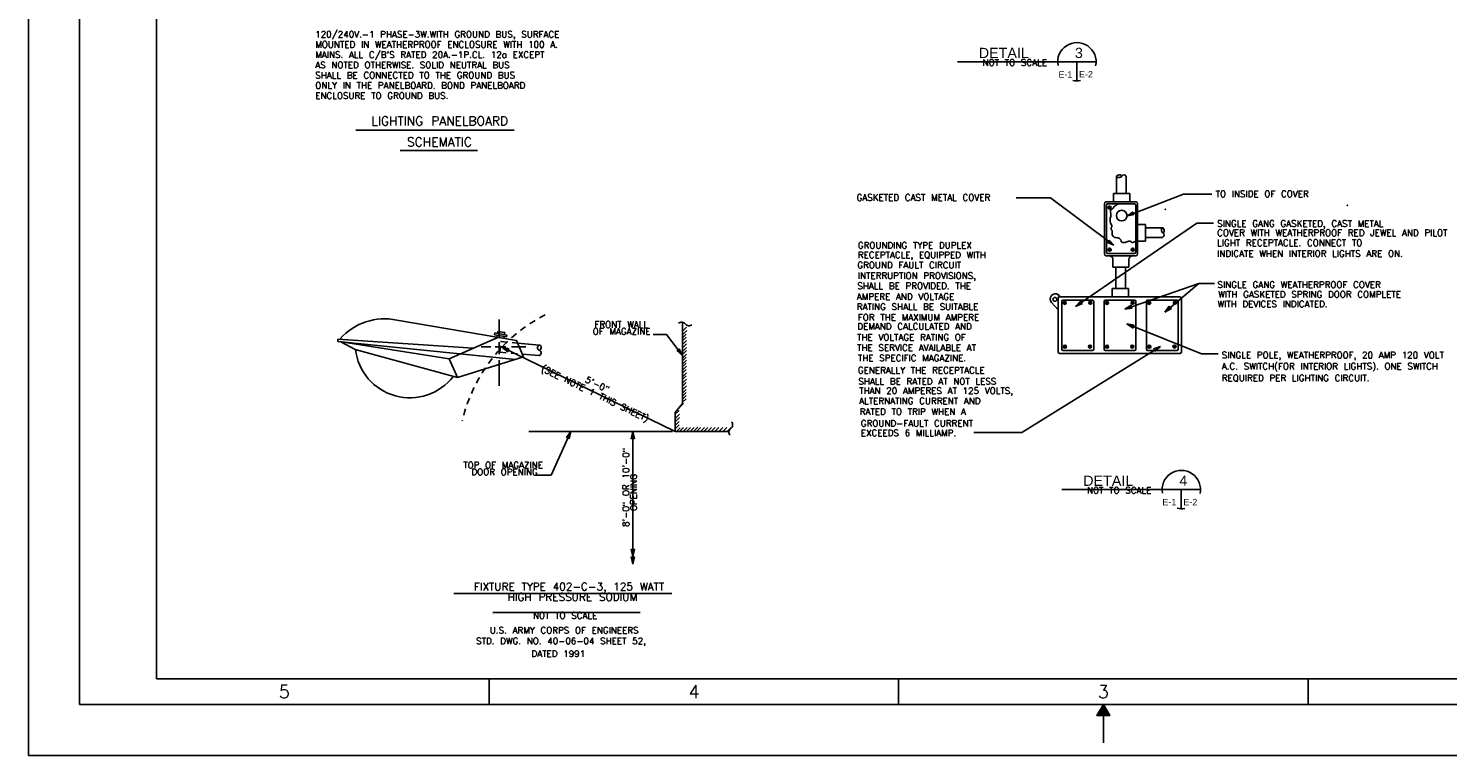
# Model space of a CAD drawing. Extents: x -25.9 to 16.1, y -17.6 to 12.4.
# Tile 1 of 6: x -25.9 to 1.8, y -17.6 to -3.4. Entities that reach past the tile are written whole.
import ezdxf
from ezdxf.enums import TextEntityAlignment as Align

# ---------------------------------------------------------------- set-up
doc = ezdxf.new("R2010")
doc.units = 0
doc.header["$MEASUREMENT"] = 0
doc.linetypes.add('HIDDEN2', pattern=[0.1875, 0.125, -0.0625])
doc.layers.add('01', color=7, linetype='CONTINUOUS')
doc.styles.add('ARIAL', font='Arial')
doc.styles.add('TXT_SHX', font='txt.shx')

msp = doc.modelspace()

# ---------------------------------------------------------------- linework, layer by layer
at = {"layer": '01', "color": 7, "linetype": 'CONTINUOUS'}
for p, q in [((-25.898, -17.592), (-25.898, 12.408)), ((-24.898, -16.592), (-24.898, 11.408)), ((-23.398, -16.092), (-23.398, 10.908)), ((-7.749, -4.027), (-5.04, -4.027)), ((-5.415, -4.027), (-5.415, -4.402)), ((-19.503, -5.366), (-16.407, -5.366)), ((-18.634, -5.762), (-17.125, -5.762)), ((-4.641, -6.601), (-4.641, -6.267)), ((-4.453, -6.601), (-4.453, -6.267)), ((-4.702, -6.761), (-4.702, -6.6)), ((-4.382, -6.6), (-4.702, -6.6)), ((-3.332, -6.617), (-4.425, -7.039)), ((-4.382, -6.761), (-4.382, -6.6)), ((-3.332, -6.617), (-2.78, -6.617)), ((-5.93, -6.687), (-6.604, -6.687)), ((-5.93, -6.687), (-4.694, -7.611)), ((-4.878, -6.801), (-4.878, -7.783)), ((-4.265, -6.766), (-4.843, -6.766)), ((-4.839, -6.83), (-4.839, -7.75)), ((-4.291, -6.805), (-4.814, -6.805)), ((-4.758, -6.852), (-4.798, -6.896)), ((-4.753, -6.857), (-4.793, -6.901)), ((-4.266, -6.83), (-4.266, -7.75)), ((-4.23, -6.801), (-4.23, -7.783)), ((-3.691, -6.911), (-3.686, -6.909)), ((-3.691, -6.911), (-3.686, -6.911)), ((-3.69, -6.911), (-3.687, -6.909)), ((-3.69, -6.911), (-3.686, -6.91)), ((-3.687, -6.91), (-3.688, -6.91)), ((-3.688, -6.91), (-3.687, -6.91)), ((-0.135, -6.833), (-0.13, -6.831)), ((-0.135, -6.833), (-0.13, -6.833)), ((-0.134, -6.833), (-0.131, -6.831)), ((-0.134, -6.833), (-0.13, -6.832)), ((-0.131, -6.832), (-0.132, -6.832)), ((-0.132, -6.832), (-0.131, -6.832)), ((-3.072, -7.18), (-5.442, -8.808)), ((-4.425, -7.039), (-4.318, -6.959)), ((-4.425, -7.039), (-4.295, -7.011)), ((-4.398, -7.027), (-4.326, -6.978)), ((-4.398, -7.027), (-4.314, -7.005)), ((-4.359, -7.01), (-4.338, -6.994)), ((-4.335, -7.004), (-4.359, -7.01)), ((-4.338, -6.994), (-4.334, -6.999)), ((-4.334, -6.999), (-4.335, -7.004)), ((-3.072, -7.18), (-2.749, -7.18)), ((-4.234, -7.211), (-4.073, -7.211)), ((-4.074, -7.272), (-3.74, -7.272)), ((-4.074, -7.46), (-3.74, -7.46)), ((-4.073, -7.531), (-4.073, -7.211)), ((-4.694, -7.611), (-4.817, -7.557)), ((-4.719, -7.593), (-4.799, -7.555)), ((-4.758, -7.675), (-4.798, -7.719)), ((-4.753, -7.68), (-4.793, -7.724)), ((-4.694, -7.611), (-4.784, -7.512)), ((-4.719, -7.593), (-4.781, -7.534)), ((-4.778, -7.56), (-4.776, -7.555)), ((-4.754, -7.571), (-4.778, -7.56)), ((-4.776, -7.555), (-4.773, -7.55)), ((-4.773, -7.55), (-4.754, -7.571)), ((-4.307, -7.675), (-4.347, -7.719)), ((-4.302, -7.68), (-4.342, -7.724)), ((-4.234, -7.531), (-4.073, -7.531)), ((-4.265, -7.818), (-4.843, -7.818)), ((-4.291, -7.775), (-4.814, -7.775)), ((-4.71, -7.893), (-4.71, -8.043)), ((-4.399, -7.893), (-4.399, -8.043)), ((-4.399, -8.043), (-4.71, -8.043)), ((-4.651, -8.456), (-4.651, -8.043)), ((-4.463, -8.456), (-4.463, -8.043)), ((-24.897, -8.537), (-24.897, -10.787)), ((-5.744, -8.619), (-5.786, -8.573)), ((-4.726, -8.619), (-4.726, -8.458)), ((-4.726, -8.458), (-4.406, -8.458)), ((-4.726, -8.619), (-4.726, -8.458)), ((-4.406, -8.458), (-4.726, -8.458)), ((-3.031, -8.359), (-4.481, -8.86)), ((-4.406, -8.619), (-4.406, -8.458)), ((-4.406, -8.619), (-4.406, -8.458)), ((-3.031, -8.359), (-3.699, -8.922)), ((-3.031, -8.359), (-2.728, -8.359)), ((-5.783, -8.873), (-5.908, -8.735)), ((-5.783, -9.698), (-5.783, -8.649)), ((-5.753, -8.619), (-3.402, -8.619)), ((-5.708, -9.644), (-5.708, -8.709)), ((-5.683, -8.684), (-5.112, -8.684)), ((-5.674, -8.761), (-5.634, -8.717)), ((-5.669, -8.766), (-5.629, -8.722)), ((-5.442, -8.808), (-5.341, -8.701)), ((-5.442, -8.808), (-5.306, -8.752)), ((-5.412, -8.787), (-5.345, -8.717)), ((-5.412, -8.787), (-5.323, -8.75)), ((-5.382, -8.767), (-5.35, -8.733)), ((-5.382, -8.767), (-5.34, -8.749)), ((-5.35, -8.733), (-5.348, -8.743)), ((-5.348, -8.743), (-5.34, -8.749)), ((-5.345, -8.717), (-5.341, -8.739)), ((-5.341, -8.701), (-5.335, -8.734)), ((-5.341, -8.739), (-5.323, -8.75)), ((-5.335, -8.734), (-5.306, -8.752)), ((-5.173, -8.758), (-5.133, -8.714)), ((-5.168, -8.763), (-5.128, -8.719)), ((-5.087, -9.644), (-5.087, -8.709)), ((-4.883, -9.644), (-4.883, -8.709)), ((-4.858, -8.684), (-4.287, -8.684)), ((-4.849, -8.761), (-4.809, -8.717)), ((-4.844, -8.766), (-4.804, -8.722)), ((-4.481, -8.86), (-4.355, -8.784)), ((-4.481, -8.86), (-4.335, -8.842)), ((-4.446, -8.848), (-4.364, -8.798)), ((-4.446, -8.848), (-4.351, -8.836)), ((-4.412, -8.836), (-4.373, -8.812)), ((-4.412, -8.836), (-4.367, -8.83)), ((-4.373, -8.812), (-4.373, -8.823)), ((-4.373, -8.823), (-4.367, -8.83)), ((-4.364, -8.798), (-4.366, -8.82)), ((-4.366, -8.82), (-4.351, -8.836)), ((-4.355, -8.784), (-4.358, -8.818)), ((-4.358, -8.818), (-4.335, -8.842)), ((-4.348, -8.758), (-4.308, -8.714)), ((-4.343, -8.763), (-4.303, -8.719)), ((-4.262, -9.644), (-4.262, -8.709)), ((-4.058, -9.644), (-4.058, -8.709)), ((-4.033, -8.684), (-3.462, -8.684)), ((-4.024, -8.761), (-3.984, -8.717)), ((-4.019, -8.766), (-3.979, -8.722)), ((-3.699, -8.922), (-3.609, -8.805)), ((-3.699, -8.922), (-3.569, -8.853)), ((-3.671, -8.898), (-3.612, -8.822)), ((-3.671, -8.898), (-3.586, -8.853)), ((-3.643, -8.875), (-3.615, -8.838)), ((-3.643, -8.875), (-3.603, -8.853)), ((-3.615, -8.838), (-3.612, -8.849)), ((-3.612, -8.822), (-3.606, -8.843)), ((-3.612, -8.849), (-3.603, -8.853)), ((-3.609, -8.805), (-3.6, -8.838)), ((-3.606, -8.843), (-3.586, -8.853)), ((-3.6, -8.838), (-3.569, -8.853)), ((-3.523, -8.758), (-3.483, -8.714)), ((-3.518, -8.763), (-3.478, -8.719)), ((-3.437, -9.644), (-3.437, -8.709)), ((-3.372, -9.698), (-3.372, -8.649)), ((-18.7, -9.076), (-16.362, -9.478)), ((-16.698, -9.403), (-16.698, -9.068)), ((-13.121, -10.705), (-13.121, -9.119)), ((-16.73, -9.415), (-17.678, -9.837)), ((-16.792, -9.365), (-16.786, -9.329)), ((-16.792, -9.365), (-16.557, -9.405)), ((-16.786, -9.329), (-16.551, -9.369)), ((-16.747, -9.412), (-16.741, -9.374)), ((-16.735, -9.338), (-16.728, -9.298)), ((-16.728, -9.298), (-16.593, -9.321)), ((-16.612, -9.435), (-16.606, -9.396)), ((-16.6, -9.361), (-16.593, -9.321)), ((-16.557, -9.405), (-16.551, -9.369)), ((-13.433, -9.361), (-13.691, -9.361)), ((-13.121, -9.769), (-13.433, -9.361)), ((-13.123, -9.428), (-13.045, -9.35)), ((-13.123, -9.489), (-13.045, -9.411)), ((-13.121, -9.29), (-13.043, -9.212)), ((-13.115, -9.357), (-13.037, -9.279)), ((-2.979, -9.736), (-4.44, -9.152)), ((-4.44, -9.152), (-4.295, -9.177)), ((-4.44, -9.152), (-4.318, -9.234)), ((-4.406, -9.166), (-4.311, -9.182)), ((-4.406, -9.166), (-4.326, -9.219)), ((-4.372, -9.179), (-4.334, -9.204)), ((-4.372, -9.179), (-4.327, -9.187)), ((-4.327, -9.187), (-4.334, -9.194)), ((-4.334, -9.194), (-4.334, -9.204)), ((-4.311, -9.182), (-4.327, -9.197)), ((-4.327, -9.197), (-4.326, -9.219)), ((-4.295, -9.177), (-4.319, -9.2)), ((-4.319, -9.2), (-4.318, -9.234)), ((-19.851, -9.447), (-17.207, -9.625)), ((-19.851, -9.493), (-19.851, -9.447)), ((-19.851, -9.493), (-16.375, -9.85)), ((-19.515, -9.649), (-19.797, -9.499)), ((-17.675, -9.836), (-19.78, -9.5)), ((-17.512, -10.197), (-19.515, -9.649)), ((-17.05, -9.598), (-16.861, -9.598)), ((-16.777, -9.598), (-16.572, -9.598)), ((-16.698, -9.741), (-16.698, -9.511)), ((-13.261, -11.253), (-16.646, -9.605)), ((-16.646, -9.605), (-16.503, -9.64)), ((-16.646, -9.605), (-16.53, -9.696)), ((-16.613, -9.621), (-16.519, -9.644)), ((-16.613, -9.621), (-16.537, -9.68)), ((-16.58, -9.637), (-16.544, -9.665)), ((-16.58, -9.637), (-16.536, -9.648)), ((-16.536, -9.648), (-16.544, -9.655)), ((-16.544, -9.655), (-16.544, -9.665)), ((-16.536, -9.658), (-16.537, -9.68)), ((-16.519, -9.644), (-16.536, -9.658)), ((-16.529, -9.662), (-16.53, -9.696)), ((-16.503, -9.64), (-16.529, -9.662)), ((-16.463, -9.597), (-16.178, -9.597)), ((-16.362, -9.478), (-16.225, -9.797)), ((-16.343, -9.527), (-15.91, -9.566)), ((-13.233, -9.673), (-13.2, -9.666)), ((-13.121, -9.769), (-13.233, -9.673)), ((-13.216, -9.677), (-13.195, -9.672)), ((-13.143, -9.74), (-13.216, -9.677)), ((-13.201, -9.681), (-13.19, -9.678)), ((-13.165, -9.711), (-13.201, -9.681)), ((-13.2, -9.666), (-13.184, -9.636)), ((-13.195, -9.672), (-13.185, -9.653)), ((-13.19, -9.678), (-13.186, -9.67)), ((-13.165, -9.711), (-13.186, -9.67)), ((-13.143, -9.74), (-13.185, -9.653)), ((-13.121, -9.769), (-13.184, -9.636)), ((-13.121, -9.553), (-13.043, -9.475)), ((-13.121, -9.619), (-13.043, -9.541)), ((-13.121, -9.688), (-13.043, -9.61)), ((-13.121, -9.751), (-13.043, -9.673)), ((-6.492, -11.275), (-3.782, -9.59)), ((-5.683, -9.669), (-5.112, -9.669)), ((-5.672, -9.617), (-5.632, -9.573)), ((-5.667, -9.622), (-5.627, -9.578)), ((-5.18, -9.614), (-5.14, -9.57)), ((-5.175, -9.619), (-5.135, -9.575)), ((-4.858, -9.669), (-4.287, -9.669)), ((-4.847, -9.617), (-4.807, -9.573)), ((-4.842, -9.622), (-4.802, -9.578)), ((-4.355, -9.614), (-4.315, -9.57)), ((-4.35, -9.619), (-4.31, -9.575)), ((-4.033, -9.669), (-3.462, -9.669)), ((-4.022, -9.617), (-3.982, -9.573)), ((-4.017, -9.622), (-3.977, -9.578)), ((-3.782, -9.59), (-3.921, -9.64)), ((-3.892, -9.659), (-3.921, -9.64)), ((-3.813, -9.61), (-3.904, -9.642)), ((-3.886, -9.654), (-3.904, -9.642)), ((-3.888, -9.692), (-3.892, -9.659)), ((-3.782, -9.59), (-3.888, -9.692)), ((-3.844, -9.629), (-3.887, -9.645)), ((-3.879, -9.65), (-3.887, -9.645)), ((-3.883, -9.676), (-3.886, -9.654)), ((-3.813, -9.61), (-3.883, -9.676)), ((-3.877, -9.661), (-3.879, -9.65)), ((-3.844, -9.629), (-3.877, -9.661)), ((-3.53, -9.614), (-3.49, -9.57)), ((-3.525, -9.619), (-3.485, -9.575)), ((-17.512, -10.197), (-17.675, -9.836)), ((-16.225, -9.797), (-17.512, -10.197)), ((-16.698, -10.363), (-16.698, -9.857)), ((-16.246, -9.744), (-15.928, -9.772)), ((-13.123, -9.878), (-13.045, -9.8)), ((-13.123, -9.998), (-13.045, -9.92)), ((-13.121, -9.818), (-13.043, -9.74)), ((-13.121, -9.937), (-13.043, -9.859)), ((-13.121, -10.056), (-13.043, -9.978)), ((-5.753, -9.728), (-3.402, -9.728)), ((-2.979, -9.736), (-2.654, -9.736)), ((-13.123, -10.119), (-13.045, -10.041)), ((-13.123, -10.244), (-13.045, -10.166)), ((-13.121, -10.183), (-13.043, -10.105)), ((-13.121, -10.307), (-13.043, -10.229)), ((-13.129, -10.374), (-13.051, -10.296)), ((-13.123, -10.509), (-13.045, -10.431)), ((-13.123, -10.57), (-13.045, -10.492)), ((-13.121, -10.442), (-13.043, -10.364)), ((-13.261, -10.885), (-13.121, -10.705)), ((-13.176, -10.787), (-13.098, -10.709)), ((-13.123, -10.628), (-13.045, -10.55)), ((-13.123, -10.691), (-13.045, -10.613)), ((-13.264, -11.136), (-13.186, -11.058)), ((-13.261, -10.919), (-13.183, -10.841)), ((-13.261, -11.253), (-13.261, -10.885)), ((-13.258, -10.993), (-13.18, -10.915)), ((-13.256, -11.062), (-13.178, -10.984)), ((-13.318, -11.253), (-16.122, -11.253)), ((-15.301, -11.253), (-15.687, -12.109)), ((-15.301, -11.253), (-15.388, -11.372)), ((-15.316, -11.287), (-15.373, -11.364)), ((-15.351, -11.364), (-15.373, -11.364)), ((-15.331, -11.32), (-15.358, -11.357)), ((-15.348, -11.357), (-15.358, -11.357)), ((-15.337, -11.381), (-15.351, -11.364)), ((-15.34, -11.365), (-15.348, -11.357)), ((-15.331, -11.32), (-15.34, -11.365)), ((-15.316, -11.287), (-15.337, -11.381)), ((-15.301, -11.253), (-15.332, -11.397)), ((-14.091, -11.253), (-14.122, -11.397)), ((-14.091, -11.29), (-14.111, -11.384)), ((-14.091, -11.326), (-14.1, -11.371)), ((-14.091, -11.367), (-14.1, -11.371)), ((-14.091, -11.253), (-14.06, -11.397)), ((-14.091, -11.253), (-14.091, -13.697)), ((-14.091, -11.29), (-14.071, -11.384)), ((-14.091, -11.326), (-14.081, -11.371)), ((-14.081, -11.371), (-14.091, -11.367)), ((-13.264, -11.2), (-13.186, -11.122)), ((-13.261, -11.253), (-12.21, -11.253)), ((-13.242, -11.261), (-13.164, -11.183)), ((-13.176, -11.255), (-13.098, -11.177)), ((-13.105, -11.253), (-13.027, -11.175)), ((-13.041, -11.255), (-12.963, -11.177)), ((-12.97, -11.253), (-12.892, -11.175)), ((-12.901, -11.247), (-12.823, -11.169)), ((-12.843, -11.253), (-12.765, -11.175)), ((-12.771, -11.253), (-12.693, -11.175)), ((-12.702, -11.253), (-12.624, -11.175)), ((-12.628, -11.253), (-12.55, -11.175)), ((-12.559, -11.255), (-12.481, -11.177)), ((-12.485, -11.253), (-12.407, -11.175)), ((-12.408, -11.255), (-12.33, -11.177)), ((-12.329, -11.253), (-12.251, -11.175)), ((-12.249, -11.253), (-12.171, -11.175)), ((-7.428, -11.275), (-6.492, -11.275)), ((-15.354, -11.372), (-15.388, -11.372)), ((-15.332, -11.397), (-15.354, -11.372)), ((-14.091, -11.383), (-14.122, -11.397)), ((-14.091, -11.375), (-14.111, -11.384)), ((-14.071, -11.384), (-14.091, -11.375)), ((-14.06, -11.397), (-14.091, -11.383)), ((-15.687, -12.109), (-15.989, -12.109)), ((-5.709, -12.39), (-3, -12.39)), ((-3.375, -12.39), (-3.375, -12.765)), ((-14.091, -13.697), (-14.122, -13.553)), ((-14.122, -13.553), (-14.091, -13.567)), ((-14.091, -13.66), (-14.111, -13.566)), ((-14.111, -13.566), (-14.091, -13.575)), ((-14.091, -13.624), (-14.101, -13.579)), ((-14.101, -13.579), (-14.091, -13.583)), ((-14.091, -13.697), (-14.06, -13.553)), ((-14.091, -13.567), (-14.06, -13.553)), ((-14.091, -13.66), (-14.071, -13.566)), ((-14.091, -13.575), (-14.071, -13.566)), ((-14.091, -13.624), (-14.082, -13.579)), ((-14.091, -13.583), (-14.082, -13.579)), ((-14.091, -13.849), (-14.122, -13.705)), ((-14.122, -13.705), (-14.091, -13.719)), ((-14.091, -13.812), (-14.111, -13.718)), ((-14.111, -13.718), (-14.091, -13.727)), ((-14.091, -13.776), (-14.101, -13.731)), ((-14.101, -13.731), (-14.091, -13.735)), ((-14.091, -13.697), (-14.091, -13.849)), ((-14.091, -13.849), (-14.06, -13.705)), ((-14.091, -13.719), (-14.06, -13.705)), ((-14.091, -13.812), (-14.071, -13.718)), ((-14.091, -13.727), (-14.071, -13.718)), ((-14.091, -13.776), (-14.082, -13.731)), ((-14.091, -13.735), (-14.082, -13.731)), ((-17.59, -14.419), (-13.331, -14.419)), ((-16.828, -14.795), (-13.947, -14.795)), ((14.602, -16.092), (-23.398, -16.092)), ((-16.898, -16.092), (-16.898, -16.592)), ((-8.898, -16.092), (-8.898, -16.592)), ((-0.898, -16.092), (-0.898, -16.592)), ((15.102, -16.592), (-24.898, -16.592)), ((-4.898, -16.592), (-4.898, -17.342)), ((16.102, -17.592), (-25.898, -17.592))]:
    msp.add_line(p, q, dxfattribs=at)
at = {"layer": '01', "color": 7, "linetype": 'HIDDEN2'}
for p, q in [((-16.69, -9.704), (-16.254, -9.743)), ((-16.688, -9.704), (-16.672, -9.498)), ((-16.672, -9.498), (-16.343, -9.527))]:
    msp.add_line(p, q, dxfattribs=at)
at = {"layer": '01', "color": 7, "linetype": 'CONTINUOUS'}
for points in [[(-4.266, -7.545), (-4.277, -7.542), (-4.287, -7.545), (-4.306, -7.556), (-4.317, -7.56), (-4.327, -7.561), (-4.337, -7.557), (-4.346, -7.554), (-4.355, -7.545), (-4.359, -7.545), (-4.364, -7.542), (-4.377, -7.536), (-4.389, -7.534), (-4.399, -7.534), (-4.418, -7.539), (-4.44, -7.546), (-4.457, -7.554), (-4.473, -7.56), (-4.497, -7.563), (-4.52, -7.561), (-4.534, -7.556), (-4.544, -7.549), (-4.548, -7.546), (-4.552, -7.532), (-4.555, -7.51), (-4.582, -7.48), (-4.593, -7.474), (-4.604, -7.47), (-4.622, -7.466), (-4.651, -7.465), (-4.677, -7.462), (-4.702, -7.445), (-4.713, -7.433), (-4.726, -7.401), (-4.727, -7.378), (-4.724, -7.356), (-4.723, -7.339), (-4.726, -7.323), (-4.737, -7.309), (-4.744, -7.299), (-4.748, -7.27), (-4.735, -7.245), (-4.735, -7.233), (-4.741, -7.212), (-4.756, -7.183), (-4.767, -7.146), (-4.767, -7.109), (-4.763, -7.083), (-4.753, -7.051), (-4.752, -7.03), (-4.753, -6.996), (-4.759, -6.968), (-4.76, -6.943), (-4.753, -6.928), (-4.73, -6.909), (-4.702, -6.881), (-4.693, -6.865), (-4.668, -6.845), (-4.629, -6.818), (-4.603, -6.805), (-4.604, -6.805)], [(-4.897, -16.635), (-4.808, -16.788), (-4.986, -16.788), (-4.898, -16.636)], [(-4.898, -16.674), (-4.845, -16.767), (-4.95, -16.767), (-4.896, -16.674)], [(-4.898, -16.717), (-4.881, -16.746), (-4.914, -16.746), (-4.899, -16.72)]]:
    msp.add_lwpolyline(points, dxfattribs=at)
msp.add_lwpolyline([(-4.898, -16.592), (-4.773, -16.809), (-5.023, -16.809)], close=True, dxfattribs=at)
for centre, radius in [((-4.775, -6.877), 0.0297), ((-4.539, -7.034), 0.104), ((-4.775, -7.7), 0.0297), ((-4.324, -7.7), 0.0297), ((-5.844, -8.672), 0.0377), ((-5.652, -8.741), 0.0297), ((-5.151, -8.738), 0.0297), ((-4.827, -8.741), 0.0297), ((-4.326, -8.738), 0.0297), ((-4.002, -8.741), 0.0297), ((-3.501, -8.738), 0.0297), ((-5.65, -9.597), 0.0297), ((-5.158, -9.594), 0.0297), ((-4.825, -9.597), 0.0297), ((-4.333, -9.594), 0.0297), ((-4, -9.597), 0.0297), ((-3.508, -9.594), 0.0297)]:
    msp.add_circle(centre, radius, dxfattribs=at)
for centre, radius, start, end in [((-5.415, -4.027), 0.375, 348.0239, 190.9202), ((-5.415, -4.027), 0.375, 257.8197, 280.7131), ((-4.498, -6.287), 0.0492, 24.8031, 147.2151), ((-4.843, -6.801), 0.035, 90, 180), ((-4.814, -6.83), 0.025, 90, 180), ((-4.291, -6.83), 0.025, 0, 90), ((-4.265, -6.801), 0.035, 0, 90), ((-3.685, -6.909), 0.00144, 141.0375, 247.1785), ((-3.686, -6.909), 0.000723, 141.0968, 247.1192), ((-0.129, -6.831), 0.00144, 141.0375, 247.1785), ((-0.13, -6.831), 0.000723, 141.0968, 247.1192), ((-4.31, -6.987), 0.0181, 151.0968, 257.1192), ((-4.287, -6.976), 0.0361, 151.0375, 257.1785), ((-3.761, -7.415), 0.0492, 294.8031, 57.2151), ((-4.814, -7.75), 0.025, 180, 270), ((-4.819, -7.522), 0.0361, 271.2727, 17.4137), ((-4.799, -7.537), 0.0181, 271.3319, 17.3544), ((-4.291, -7.75), 0.025, 270, 360), ((-4.843, -7.783), 0.035, 180, 270), ((-4.785, -7.893), 0.075, 0, 90), ((-4.324, -7.893), 0.075, 90, 180), ((-4.265, -7.783), 0.035, 270, 360), ((-5.836, -8.664), 0.101, 55.7857, 224.311), ((-5.753, -8.649), 0.03, 90, 180), ((-5.683, -8.709), 0.025, 90, 180), ((-5.112, -8.709), 0.025, 0, 90), ((-4.858, -8.709), 0.025, 90, 180), ((-4.287, -8.709), 0.025, 0, 90), ((-4.033, -8.709), 0.025, 90, 180), ((-3.462, -8.709), 0.025, 0, 90), ((-3.402, -8.649), 0.03, 0, 90), ((-18.94, -10.21), 1.159, 78.0695, 138.4274), ((-13.139, -9.209), 0.092, 37.708, 129.2277), ((-12.993, -9.096), 0.092, 217.708, 309.2277), ((-18.447, -9.527), 1.069, 186.6463, 322.7877), ((-15.936, -9.717), 0.0553, 277.5937, 73.9335), ((-5.753, -9.698), 0.03, 180, 270), ((-5.683, -9.644), 0.025, 180, 270), ((-5.112, -9.644), 0.025, 270, 360), ((-4.858, -9.644), 0.025, 180, 270), ((-4.287, -9.644), 0.025, 270, 360), ((-4.033, -9.644), 0.025, 180, 270), ((-3.462, -9.644), 0.025, 270, 360), ((-3.402, -9.698), 0.03, 270, 360), ((-12.232, -11.123), 0.092, 307.708, 39.2277), ((-12.12, -11.268), 0.092, 127.708, 219.2277), ((-3.375, -12.39), 0.375, 348.0239, 190.9202), ((-3.375, -12.39), 0.375, 257.8197, 280.7131)]:
    msp.add_arc(centre, radius, start, end, dxfattribs=at)
at = {"layer": '01', "color": 7, "linetype": 'HIDDEN2'}
msp.add_arc((-14.369, -11.764), 3.138, 117.1765, 166.7219, dxfattribs=at)
at = {"layer": '01', "color": 7, "linetype": 'CONTINUOUS'}
for centre, major_axis, ratio in [((-4.59, -6.264), (0.051, 0.003), 0.487925), ((-3.737, -7.323), (0.003, -0.051), 0.487925), ((-15.916, -9.615), (-0.0055, -0.049), 0.757637)]:
    msp.add_ellipse(centre, major_axis=major_axis, ratio=ratio, dxfattribs=at)
for p in [(-3.687, -6.91), (-3.687, -6.91), (-0.131, -6.832), (-0.131, -6.832)]:
    msp.add_point(p, dxfattribs=at)

# ---------------------------------------------------------------- texts
at = {"layer": '01', "color": 7, "linetype": 'CONTINUOUS', "style": 'TXT_SHX'}
for s, p in [('120/240V.-1 PHASE-3W.WITH GROUND BUS, SURFACE', (-20.294, -3.552)), ('MOUNTED IN WEATHERPROOF ENCLOSURE WITH 100 A.', (-20.294, -3.752)), ("MAINS. ALL C/B'S RATED 20A.-1P.CL. 12a EXCEPT", (-20.294, -3.952)), ('AS NOTED OTHERWISE. SOLID NEUTRAL BUS', (-20.294, -4.152)), ('SHALL BE CONNECTED TO THE GROUND BUS', (-20.294, -4.352)), ('ONLY IN THE PANELBOARD. BOND PANELBOARD', (-20.294, -4.552)), ('ENCLOSURE TO GROUND BUS.', (-20.294, -4.752)), ('GASKETED CAST METAL COVER', (-9.719, -6.742)), ('TO INSIDE OF COVER', (-2.705, -6.672)), ('SINGLE GANG GASKETED, CAST METAL', (-2.674, -7.252)), ('COVER WITH WEATHERPROOF RED JEWEL AND PILOT', (-2.675, -7.433)), ('GROUNDING TYPE DUPLEX', (-9.694, -7.677)), ('RECEPTACLE, EQUIPPED WITH', (-9.694, -7.865)), ('LIGHT RECEPTACLE. CONNECT TO', (-2.675, -7.629)), ('INDICATE WHEN INTERIOR LIGHTS ARE ON.', (-2.675, -7.839)), ('GROUND FAULT CIRCUIT', (-9.704, -8.064)), ('INTERRUPTION PROVISIONS,', (-9.694, -8.272)), ('AMPERE AND VOLTAGE', (-9.715, -8.679)), ('SHALL BE PROVIDED. THE', (-9.704, -8.47)), ('SINGLE GANG WEATHERPROOF COVER', (-2.668, -8.447)), ('WITH GASKETED SPRING DOOR COMPLETE', (-2.654, -8.636)), ('RATING SHALL BE SUITABLE', (-9.715, -8.877)), ('WITH DEVICES INDICATED.', (-2.668, -8.824)), ('DEMAND CALCULATED AND', (-9.705, -9.263)), ('FOR THE MAXIMUM AMPERE', (-9.694, -9.086)), ('THE VOLTAGE RATING OF', (-9.709, -9.475)), ('THE SERVICE AVAILABLE AT', (-9.708, -9.679)), ('SINGLE POLE, WEATHERPROOF, 20 AMP 120 VOLT', (-2.584, -9.824)), ('THE SPECIFIC MAGAZINE.', (-9.694, -9.881)), ('A.C. SWITCH(FOR INTERIOR LIGHTS). ONE SWITCH', (-2.584, -10.041)), ('GENERALLY THE RECEPTACLE', (-9.694, -10.119)), ('SHALL BE RATED AT NOT LESS', (-9.684, -10.338)), ('REQUIRED PER LIGHTING CIRCUIT.', (-2.584, -10.272)), ('THAN 20 AMPERES AT 125 VOLTS,', (-9.668, -10.521)), ('ALTERNATING CURRENT AND', (-9.668, -10.719)), ('RATED TO TRIP WHEN A', (-9.657, -10.928)), ('GROUND-FAULT CURRENT', (-9.636, -11.157)), ('EXCEEDS 6 MILLIAMP.', (-9.636, -11.345))]:
    msp.add_text(s, height=0.125, dxfattribs=at).set_placement(p)
at = {"layer": '01', "color": 7, "linetype": 'CONTINUOUS'}
for s, height, style, p in [('DETAIL', 0.2, 'ARIAL', (-6.842, -3.954)), ('3', 0.2, 'ARIAL', (-5.376, -3.953)), ('E-1', 0.125, 'ARIAL', (-5.638, -4.336)), ('E-2', 0.125, 'ARIAL', (-5.238, -4.334)), ('LIGHTING PANELBOARD', 0.175, 'TXT_SHX', (-17.863, -5.27)), ('SCHEMATIC', 0.175, 'TXT_SHX', (-17.868, -5.681)), ('FRONT WALL', 0.125, 'TXT_SHX', (-14.316, -9.225)), ('TOP OF MAGAZINE', 0.125, 'TXT_SHX', (-16.625, -11.973)), ('DETAIL', 0.2, 'ARIAL', (-4.802, -12.317)), ('4', 0.2, 'ARIAL', (-3.336, -12.316)), ('E-1', 0.125, 'ARIAL', (-3.608, -12.697)), ('E-2', 0.125, 'ARIAL', (-3.198, -12.697)), ('FIXTURE TYPE 402-C-3, 125 WATT', 0.15, 'TXT_SHX', (-15.337, -14.361)), ('HIGH PRESSURE SODIUM', 0.15, 'TXT_SHX', (-15.269, -14.565)), ('NOT TO SCALE', 0.125, 'TXT_SHX', (-15.413, -14.915)), ('U.S. ARMY CORPS OF ENGINEERS', 0.125, 'TXT_SHX', (-15.431, -15.203)), ('STD. DWG. NO. 40-06-04 SHEET 52,', 0.125, 'TXT_SHX', (-15.493, -15.412)), ('DATED 1991', 0.125, 'TXT_SHX', (-15.546, -15.66))]:
    msp.add_text(s, height=height, dxfattribs=dict(at, style=style)).set_placement(p, align=Align.CENTER)
at = {"layer": '01', "color": 7, "linetype": 'CONTINUOUS', "style": 'TXT_SHX'}
for s, p in [('NOT TO SCALE', (-6.001, -4.104)), ('OF MAGAZINE', (-13.745, -9.36)), ('DOOR OPENING', (-15.948, -12.108)), ('NOT TO SCALE', (-3.961, -12.467))]:
    msp.add_text(s, height=0.125, dxfattribs=at).set_placement(p, align=Align.RIGHT)
for s, rotation, p in [('(SEE NOTE 1 THIS SHEET)', 334.2008, (-14.855, -10.569)), ('5\'-0"', 334.2008, (-14.811, -10.392)), ('8\'-0" OR 10\'-0"', 90, (-14.163, -12.348)), ('OPENING', 90, (-14.013, -12.447))]:
    msp.add_text(s, height=0.125, rotation=rotation, dxfattribs=at).set_placement(p, align=Align.CENTER)
at = {"layer": '01', "color": 7, "linetype": 'CONTINUOUS', "style": 'TXT_SHX', "width": 1.002}
for s, p in [('5', (-20.898, -16.467)), ('4', (-12.892, -16.467)), ('3', (-4.898, -16.467))]:
    msp.add_text(s, height=0.25, dxfattribs=at).set_placement(p, align=Align.CENTER)

doc.saveas('drawing.dxf')
